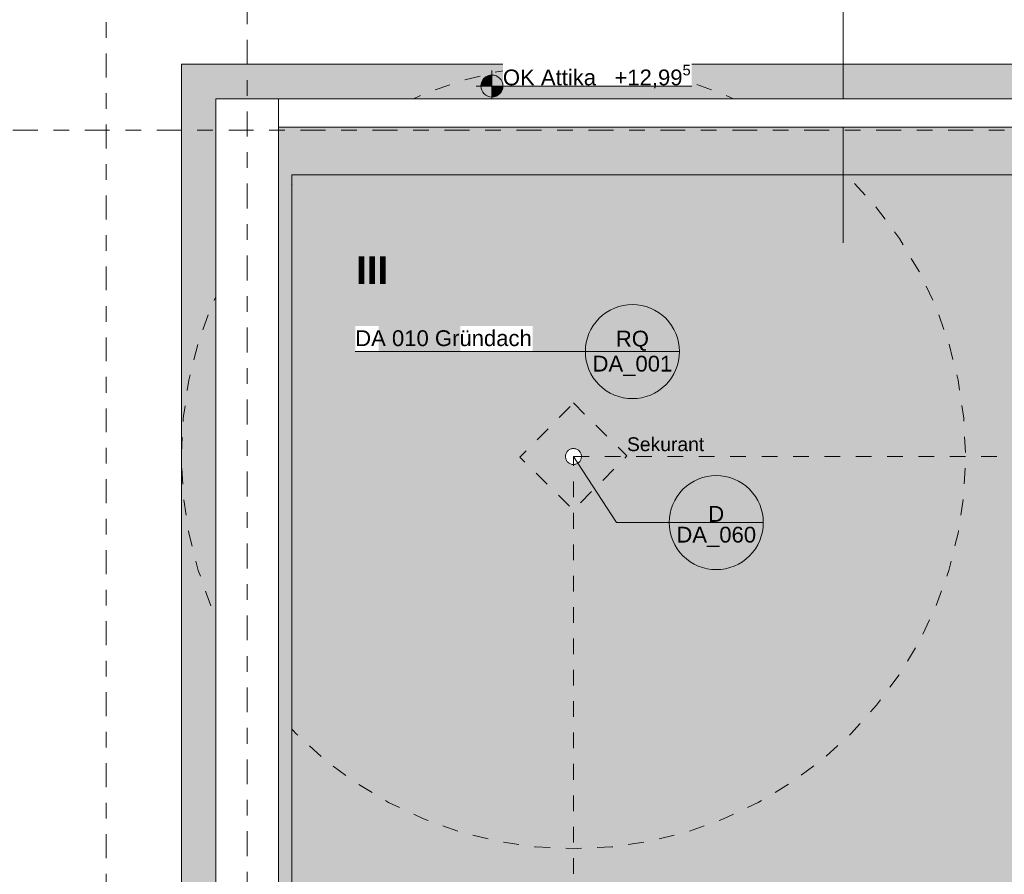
# Model space of a CAD drawing. Header units: metres. Extents: x -180 to 4, y -47 to 4.
# Tile 52 of 256: x -176.87 to -170.59, y -5.19 to 0.26. Entities that reach past the tile are written whole.
import ezdxf

# ---------------------------------------------------------------- set-up
doc = ezdxf.new("R2010")
doc.units = ezdxf.units.M
doc.header["$LTSCALE"] = 0.05
doc.header["$PDMODE"] = 1
doc.header["$PDSIZE"] = -2
for name, pattern in [('ISO-10 Strichpunktlinie', [4.699, 3.048, -0.762, 0.127, -0.762]), ('Linienart-53', [5.291531, 3.175, -1.058062, 0.352704, -0.705764]), ('VW-01 Strichlinie kurz', [1.999894, 0.999947, -0.999947])]:
    doc.linetypes.add(name, pattern=pattern)
doc.layers.get('0').update_dxf_attribs({"lineweight": 25})
for name, color, linetype, lineweight, true_color in [('30 -36 Dächer- 3 Dachbeläge', 7, 'Continuous', 15, 0x9999ff), ('30 -36 Dächer- 3 Dachbeläge Gründach', 250, 'Continuous', 9, 0x333333), ('70 -72 Beschriftung- 1 Beschriftung allgemein', 7, 'Continuous', 9, 0xff6633), ('70 -72 Beschriftung- 7 Detailverweise', 7, 'Continuous', 9, 0x00dd00), ('70 -72 Beschriftung- 7 Detailverweise Linie', 7, 'Continuous', 9, 0x00dd00), ('70 -76 Bemaßung- 2 Allgemein', 7, 'Continuous', 5, 0x6666cc)]:
    doc.layers.add(name, color=color, linetype=linetype, lineweight=lineweight, true_color=true_color)
for name, color, linetype, lineweight in [('30 -36 Dächer- 9 Sonstiges zur KG360', 7, 'VW-01 Strichlinie kurz', 9), ('60- 61 allgemeine Ausstattung- 4 Terrassen', 7, 'Continuous', 9), ('70 -71 Achsen- 1 Gebäudeachsen', 7, 'Linienart-53', 18), ('70 -72 Beschriftung- 5 Höhenkoten', 7, 'Continuous', 15), ('70 -72 Beschriftung-14 Schatten', 7, 'Continuous', 5), ('Keine', 7, 'Continuous', 9)]:
    doc.layers.add(name, color=color, linetype=linetype, lineweight=lineweight)
doc.styles.add('Arial', font='arial.ttf')
doc.styles.add('Arial (bold)', font='arialbd.ttf')
doc.dimstyles.new('k+k 1_50', dxfattribs={"dimtxt": 0.075516, "dimasz": 0.05302, "dimexe": 0.05, "dimexo": 0.15, "dimgap": 0.01, "dimtad": 1, "dimdec": 3, "dimtxsty": 'Arial', "dimblk": 'VW_SLASH', "dimblk1": 'VW_SLASH', "dimblk2": 'VW_SLASH', "dimcen": 0, "dimdle": 0.05, "dimadec": 3, "dimazin": 0, "dimtfac": 0.75, "dimtdec": 3, "dimtix": 1, "dimtmove": 0, "dimatfit": 0, "dimldrblk": 'VW_SLASH-1', "dimfxl": 0.125, "dimfxlon": 1, "dimfrac": 2, "dimtolj": 1, "dimarcsym": 0})
doc.dimstyles.new('k+k_klein', dxfattribs={"dimtxt": 0.075516, "dimasz": 0.05302, "dimexe": 0.05, "dimexo": 0.15, "dimgap": 0.005, "dimtad": 1, "dimdec": 3, "dimtxsty": 'Arial', "dimblk": 'VW_SLASH-2', "dimblk1": 'VW_SLASH-2', "dimblk2": 'VW_SLASH-2', "dimcen": 0, "dimdle": 0.025, "dimadec": 3, "dimazin": 0, "dimtfac": 0.75, "dimtdec": 3, "dimtix": 1, "dimtmove": 0, "dimatfit": 0, "dimldrblk": 'VW_FILLEDARROW', "dimfxl": 0.1, "dimfxlon": 1, "dimfrac": 2, "dimtolj": 1, "dimarcsym": 0})

# ---------------------------------------------------------------- blocks, each defined once
blk = doc.blocks.new('Gruppe-1390')
at = {"layer": '30 -36 Dächer- 9 Sonstiges zur KG360', "color": 9, "lineweight": 5, "true_color": 0xbababa, "flags": 128}
blk.add_lwpolyline([(-173.341, -0.027), (-173.096, -0.0391), (-172.8533, -0.0751), (-172.6153, -0.1347), (-172.3843, -0.2173), (-172.1625, -0.3222), (-171.9521, -0.4484), (-171.755, -0.5945), (-171.5732, -0.7593), (-171.4085, -0.9411), (-171.2623, -1.1381), (-171.1362, -1.3486), (-171.0313, -1.5703), (-170.9486, -1.8013), (-170.889, -2.0393), (-170.853, -2.282), (-170.841, -2.527), (-170.853, -2.7721), (-170.889, -3.0148), (-170.9486, -3.2528), (-171.0313, -3.4838), (-171.1362, -3.7055), (-171.2623, -3.916), (-171.4085, -4.113), (-171.5732, -4.2948), (-171.755, -4.4596), (-171.9521, -4.6057), (-172.1625, -4.7318), (-172.3843, -4.8367), (-172.6153, -4.9194), (-172.8533, -4.979), (-173.096, -5.015), (-173.341, -5.027), (-173.586, -5.015), (-173.8287, -4.979), (-174.0667, -4.9194), (-174.2977, -4.8367), (-174.5195, -4.7318), (-174.7299, -4.6057), (-174.927, -4.4596), (-175.1088, -4.2948), (-175.2735, -4.113), (-175.4197, -3.916), (-175.5458, -3.7055), (-175.6507, -3.4838), (-175.7334, -3.2528), (-175.793, -3.0148), (-175.829, -2.7721), (-175.841, -2.527), (-175.829, -2.282), (-175.793, -2.0393), (-175.7334, -1.8013), (-175.6507, -1.5703), (-175.5458, -1.3486), (-175.4197, -1.1381), (-175.2735, -0.9411), (-175.1088, -0.7593), (-174.927, -0.5945), (-174.7299, -0.4484), (-174.5195, -0.3222), (-174.2977, -0.2173), (-174.0667, -0.1347), (-173.8287, -0.0751), (-173.586, -0.0391)], close=True, dxfattribs=at)
at = {"layer": '30 -36 Dächer- 9 Sonstiges zur KG360', "lineweight": 9, "transparency": 33554687, "flags": 128}
blk.add_lwpolyline([(-173.341, -2.1858), (-172.9998, -2.5228), (-173.341, -2.8682), (-173.6822, -2.5313)], close=True, dxfattribs=at)
at = {"layer": '30 -36 Dächer- 9 Sonstiges zur KG360', "color": 7, "transparency": 33554687, "insert": (-172.9998, -2.4045), "char_height": 0.0881, "attachment_point": 1, "line_spacing_factor": 0.969685, "style": 'Arial'}
blk.add_mtext('Sekurant', dxfattribs=at)
at = {"color": 255, "linetype": 'Continuous', "transparency": 33554687}
blk.add_wipeout([(-173.3404, -2.5779), (-173.3454, -2.5777), (-173.3503, -2.577), (-173.3551, -2.5759), (-173.3599, -2.5742), (-173.3644, -2.5722), (-173.3687, -2.5696), (-173.3727, -2.5667), (-173.3765, -2.5634), (-173.3799, -2.5598), (-173.3829, -2.5558), (-173.3855, -2.5516), (-173.3877, -2.5471), (-173.3894, -2.5424), (-173.3907, -2.5376), (-173.3915, -2.5327), (-173.3918, -2.5277), (-173.3916, -2.5227), (-173.391, -2.5177), (-173.3898, -2.5129), (-173.3882, -2.5082), (-173.3861, -2.5036), (-173.3836, -2.4993), (-173.3807, -2.4953), (-173.3774, -2.4916), (-173.3737, -2.4882), (-173.3698, -2.4851), (-173.3655, -2.4825), (-173.361, -2.4803), (-173.3564, -2.4786), (-173.3515, -2.4773), (-173.3466, -2.4765), (-173.3416, -2.4762), (-173.3366, -2.4764), (-173.3317, -2.4771), (-173.3269, -2.4782), (-173.3221, -2.4799), (-173.3176, -2.4819), (-173.3133, -2.4844), (-173.3093, -2.4874), (-173.3055, -2.4907), (-173.3021, -2.4943), (-173.2991, -2.4983), (-173.2965, -2.5025), (-173.2943, -2.507), (-173.2926, -2.5117), (-173.2913, -2.5165), (-173.2905, -2.5214), (-173.2902, -2.5264), (-173.2904, -2.5314), (-173.291, -2.5363), (-173.2922, -2.5412), (-173.2938, -2.5459), (-173.2959, -2.5504), (-173.2984, -2.5547), (-173.3013, -2.5588), (-173.3046, -2.5625), (-173.3083, -2.5659), (-173.3122, -2.5689), (-173.3165, -2.5716), (-173.321, -2.5737), (-173.3256, -2.5755), (-173.3305, -2.5768), (-173.3354, -2.5775)], dxfattribs=at).dxf.layer = '30 -36 Dächer- 9 Sonstiges zur KG360'
at = {"layer": '30 -36 Dächer- 9 Sonstiges zur KG360', "linetype": 'Continuous', "transparency": 33554687, "flags": 128}
blk.add_lwpolyline([(-173.3404, -2.5779), (-173.3454, -2.5777), (-173.3503, -2.577), (-173.3551, -2.5759), (-173.3599, -2.5742), (-173.3644, -2.5722), (-173.3687, -2.5696), (-173.3727, -2.5667), (-173.3765, -2.5634), (-173.3799, -2.5598), (-173.3829, -2.5558), (-173.3855, -2.5516), (-173.3877, -2.5471), (-173.3894, -2.5424), (-173.3907, -2.5376), (-173.3915, -2.5327), (-173.3918, -2.5277), (-173.3916, -2.5227), (-173.391, -2.5177), (-173.3898, -2.5129), (-173.3882, -2.5082), (-173.3861, -2.5036), (-173.3836, -2.4993), (-173.3807, -2.4953), (-173.3774, -2.4916), (-173.3737, -2.4882), (-173.3698, -2.4851), (-173.3655, -2.4825), (-173.361, -2.4803), (-173.3564, -2.4786), (-173.3515, -2.4773), (-173.3466, -2.4765), (-173.3416, -2.4762), (-173.3366, -2.4764), (-173.3317, -2.4771), (-173.3269, -2.4782), (-173.3221, -2.4799), (-173.3176, -2.4819), (-173.3133, -2.4844), (-173.3093, -2.4874), (-173.3055, -2.4907), (-173.3021, -2.4943), (-173.2991, -2.4983), (-173.2965, -2.5025), (-173.2943, -2.507), (-173.2926, -2.5117), (-173.2913, -2.5165), (-173.2905, -2.5214), (-173.2902, -2.5264), (-173.2904, -2.5314), (-173.291, -2.5363), (-173.2922, -2.5412), (-173.2938, -2.5459), (-173.2959, -2.5504), (-173.2984, -2.5547), (-173.3013, -2.5588), (-173.3046, -2.5625), (-173.3083, -2.5659), (-173.3122, -2.5689), (-173.3165, -2.5716), (-173.321, -2.5737), (-173.3256, -2.5755), (-173.3305, -2.5768), (-173.3354, -2.5775)], close=True, dxfattribs=at)
blk = doc.blocks.new('Gruppe-1411')
at = {"layer": '70 -72 Beschriftung- 7 Detailverweise'}
blk.add_line((0.935, 0), (0.335, 0), dxfattribs=at)
at = {"layer": '70 -72 Beschriftung- 7 Detailverweise', "flags": 128}
blk.add_lwpolyline([(0.935, 0), (0.9336, -0.0294), (0.9292, -0.0585), (0.9221, -0.0871), (0.9122, -0.1148), (0.8996, -0.1414), (0.8844, -0.1667), (0.8669, -0.1903), (0.8471, -0.2121), (0.8253, -0.2319), (0.8017, -0.2494), (0.7764, -0.2646), (0.7498, -0.2772), (0.7221, -0.2871), (0.6935, -0.2942), (0.6644, -0.2986), (0.635, -0.3), (0.6056, -0.2986), (0.5765, -0.2942), (0.5479, -0.2871), (0.5202, -0.2772), (0.4936, -0.2646), (0.4683, -0.2494), (0.4447, -0.2319), (0.4229, -0.2121), (0.4031, -0.1903), (0.3856, -0.1667), (0.3704, -0.1414), (0.3578, -0.1148), (0.3479, -0.0871), (0.3408, -0.0585), (0.3364, -0.0294), (0.335, 0), (0.3364, 0.0294), (0.3408, 0.0585), (0.3479, 0.0871), (0.3578, 0.1148), (0.3704, 0.1414), (0.3856, 0.1667), (0.4031, 0.1903), (0.4229, 0.2121), (0.4447, 0.2319), (0.4683, 0.2494), (0.4936, 0.2646), (0.5202, 0.2772), (0.5479, 0.2871), (0.5765, 0.2942), (0.6056, 0.2986), (0.635, 0.3), (0.6644, 0.2986), (0.6935, 0.2942), (0.7221, 0.2871), (0.7498, 0.2772), (0.7764, 0.2646), (0.8017, 0.2494), (0.8253, 0.2319), (0.8471, 0.2121), (0.8669, 0.1903), (0.8844, 0.1667), (0.8996, 0.1414), (0.9122, 0.1148), (0.9221, 0.0871), (0.9292, 0.0585), (0.9336, 0.0294)], close=True, dxfattribs=at)
at = {"layer": '70 -72 Beschriftung- 7 Detailverweise'}
blk.add_point((0.635, 0), dxfattribs=at)
at = {"layer": '70 -72 Beschriftung- 7 Detailverweise', "line_spacing_factor": 0.96878, "style": 'Arial'}
for s, insert, char_height, attachment_point in [('D', (0.635, 0.0046), 0.1007, 8), ('DA_000', (0.635, -0.0267), 0.10069, 2)]:
    blk.add_mtext(s, dxfattribs=dict(at, insert=insert, char_height=char_height, attachment_point=attachment_point))
blk = doc.blocks.new('Referenzmarkierung-104')
at = {"layer": '70 -72 Beschriftung- 7 Detailverweise', "transparency": 33554687}
for q in [(-1.4805, 0), (0.635, 0)]:
    blk.add_line((0, 0), q, dxfattribs=at)
at = {"layer": '70 -72 Beschriftung- 7 Detailverweise', "color": 7, "transparency": 33554687}
blk.add_blockref('Gruppe-1411', (0, 0), dxfattribs=at)
blk = doc.blocks.new('Gruppe-1417')
at = {"layer": '70 -72 Beschriftung- 7 Detailverweise'}
blk.add_line((0.935, 0), (0.335, 0), dxfattribs=at)
at = {"layer": '70 -72 Beschriftung- 7 Detailverweise', "flags": 128}
blk.add_lwpolyline([(0.935, 0), (0.9336, -0.0294), (0.9292, -0.0585), (0.9221, -0.0871), (0.9122, -0.1148), (0.8996, -0.1414), (0.8844, -0.1667), (0.8669, -0.1903), (0.8471, -0.2121), (0.8253, -0.2319), (0.8017, -0.2494), (0.7764, -0.2646), (0.7498, -0.2772), (0.7221, -0.2871), (0.6935, -0.2942), (0.6644, -0.2986), (0.635, -0.3), (0.6056, -0.2986), (0.5765, -0.2942), (0.5479, -0.2871), (0.5202, -0.2772), (0.4936, -0.2646), (0.4683, -0.2494), (0.4447, -0.2319), (0.4229, -0.2121), (0.4031, -0.1903), (0.3856, -0.1667), (0.3704, -0.1414), (0.3578, -0.1148), (0.3479, -0.0871), (0.3408, -0.0585), (0.3364, -0.0294), (0.335, 0), (0.3364, 0.0294), (0.3408, 0.0585), (0.3479, 0.0871), (0.3578, 0.1148), (0.3704, 0.1414), (0.3856, 0.1667), (0.4031, 0.1903), (0.4229, 0.2121), (0.4447, 0.2319), (0.4683, 0.2494), (0.4936, 0.2646), (0.5202, 0.2772), (0.5479, 0.2871), (0.5765, 0.2942), (0.6056, 0.2986), (0.635, 0.3), (0.6644, 0.2986), (0.6935, 0.2942), (0.7221, 0.2871), (0.7498, 0.2772), (0.7764, 0.2646), (0.8017, 0.2494), (0.8253, 0.2319), (0.8471, 0.2121), (0.8669, 0.1903), (0.8844, 0.1667), (0.8996, 0.1414), (0.9122, 0.1148), (0.9221, 0.0871), (0.9292, 0.0585), (0.9336, 0.0294)], close=True, dxfattribs=at)
at = {"layer": '70 -72 Beschriftung- 7 Detailverweise'}
blk.add_point((0.635, 0), dxfattribs=at)
at = {"layer": '70 -72 Beschriftung- 7 Detailverweise', "char_height": 0.10069, "line_spacing_factor": 0.96878, "style": 'Arial'}
for s, insert, attachment_point in [('RQ', (0.635, 0.0046), 8), ('DA_001', (0.635, -0.0267), 2)]:
    blk.add_mtext(s, dxfattribs=dict(at, insert=insert, attachment_point=attachment_point))
blk = doc.blocks.new('Referenzmarkierung-110')
at = {"layer": '70 -72 Beschriftung- 7 Detailverweise', "transparency": 33554687}
for q in [(-1.1324, 0), (0.635, 0)]:
    blk.add_line((0, 0), q, dxfattribs=at)
at = {"layer": '70 -72 Beschriftung- 7 Detailverweise', "color": 7, "transparency": 33554687}
blk.add_blockref('Gruppe-1417', (0, 0), dxfattribs=at)
blk = doc.blocks.new('Gruppe-1433')
at = {"layer": '30 -36 Dächer- 3 Dachbeläge Gründach', "linetype": 'Continuous', "lineweight": 0, "true_color": 0xe7eedf, "transparency": 33554687}
blk.add_hatch(color=254, dxfattribs=at).paths.add_polyline_path([(-175.136, -0.732), (-160.506, -0.732), (-160.506, -11.412), (-175.136, -11.412)])
at = {"layer": '30 -36 Dächer- 3 Dachbeläge Gründach', "flags": 128}
blk.add_lwpolyline([(-175.136, -0.732), (-160.506, -0.732), (-160.506, -11.412), (-175.136, -11.412)], close=True, dxfattribs=at)
at = {"layer": 'Keine', "color": 7}
blk.add_blockref('Gruppe-1390', (0, 0), dxfattribs=at)
at = {"layer": '70 -72 Beschriftung- 5 Höhenkoten', "linetype": 'Continuous', "lineweight": 0}
h = blk.add_hatch(color=7, dxfattribs=at)
edge = h.paths.add_edge_path()
edge.add_arc((-173.861, -0.1656), 0.07, 90, 180)
edge.add_line((-173.931, -0.1656), (-173.861, -0.1656))
edge.add_line((-173.861, -0.1656), (-173.861, -0.0956))
at = {"layer": '70 -72 Beschriftung- 5 Höhenkoten', "flags": 128}
for points in [[(-173.861, -0.0956, 0.414214), (-173.931, -0.1656), (-173.861, -0.1656)], [(-173.931, -0.1656, 0.414214), (-173.861, -0.2356), (-173.861, -0.1656)]]:
    blk.add_lwpolyline(points, format="xyb", close=True, dxfattribs=at)
at = {"layer": '70 -72 Beschriftung- 1 Beschriftung allgemein', "insert": (-174.5218, -1.2518), "char_height": 0.17621, "attachment_point": 3, "rotation": 0, "line_spacing_factor": 0.970891, "style": 'Arial (bold)'}
blk.add_mtext('III', dxfattribs=at)
at = {"color": 255, "lineweight": 9}
blk.add_wipeout([(-167.8062, -0.277), (-167.8062, -0.732), (-175.136, -0.732), (-175.136, -11.412), (-167.8062, -11.412), (-167.8062, -11.867), (-175.591, -11.867), (-175.591, -0.277)], dxfattribs=at).dxf.layer = '30 -36 Dächer- 3 Dachbeläge'
at = {"layer": '30 -36 Dächer- 3 Dachbeläge', "linetype": 'Continuous', "lineweight": 9}
h = blk.add_hatch(dxfattribs=at)
h.set_pattern_fill('{914A209A-ED12-11EE-87B6-5CE', style=0, pattern_type=2)
h.set_pattern_definition([(-22, (-159.863306, -7.597042), (-0.018555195, 0.04226461), [0.000625, -0.061875]), (14, (-159.855057, -7.619718), (-0.03711039, -0.027832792), [0.000625, -0.030625]), (-3.77456, (-159.91382, -7.63415), (-0.01958604, 0.06597403), [0.00028186, -0.09367194]), (-68, (-159.74373, -7.57024), (0.1926424, 0.04408), [0.0002813, -0.0934688]), (96, (-159.87774, -7.661983), (-0.03610527, -0.06319548), [0.0005625, -0.0931875]), (132, (-159.849908, -7.63828), (0.04020292, 0.004123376), [0.0003125, -0.0621875]), (-17, (-159.88186, -7.62178), (0.0930531, 0.02892868), [0.000625, -0.061875]), (-145, (-159.876705, -7.616625), (0.06266964, -0.04009224), [0.000625, -0.061875]), (-137, (-159.89114, -7.613533), (0.0494443, -0.02123569), [0.000625, -0.061875])])
h.paths.add_polyline_path([(-160.051, -0.277), (-175.591, -0.277), (-175.591, -11.867), (-160.051, -11.867)])
h.paths.add_polyline_path([(-175.136, -0.732), (-160.506, -0.732), (-160.506, -11.412), (-175.136, -11.412)])
at = {"layer": '30 -36 Dächer- 3 Dachbeläge', "lineweight": 9, "flags": 128}
for points in [[(-160.051, -0.277), (-175.591, -0.277), (-175.591, -11.867), (-160.051, -11.867)], [(-175.136, -0.732), (-160.506, -0.732), (-160.506, -11.412), (-175.136, -11.412)]]:
    blk.add_lwpolyline(points, close=True, dxfattribs=at)
at = {"layer": '30 -36 Dächer- 9 Sonstiges zur KG360', "color": 7, "linetype": 'VW-01 Strichlinie kurz', "lineweight": 9, "transparency": 33554687, "flags": 128}
blk.add_lwpolyline([(-173.341, -2.527), (-162.301, -2.527), (-162.301, -9.617), (-173.341, -9.617)], close=True, dxfattribs=at)
at = {"layer": '70 -72 Beschriftung- 5 Höhenkoten'}
blk.add_line((-173.861, -0.2656), (-173.861, -0.0656), dxfattribs=at)
at = {"layer": '70 -72 Beschriftung- 7 Detailverweise', "transparency": 33554687}
for p, q in [((-171.621, 0.315), (-171.621, -1.1656)), ((-173.0657, -2.948), (-173.341, -2.527)), ((-173.0657, -2.948), (-172.4307, -2.948))]:
    blk.add_line(p, q, dxfattribs=at)
at = {"layer": '70 -72 Beschriftung- 7 Detailverweise'}
for p, q in [((-172.6652, -1.858), (-173.2652, -1.858)), ((-172.1307, -2.948), (-172.7307, -2.948))]:
    blk.add_line(p, q, dxfattribs=at)
at = {"layer": '70 -72 Beschriftung- 7 Detailverweise', "flags": 128}
for points in [[(-172.6652, -1.858), (-172.6666, -1.8874), (-172.671, -1.9165), (-172.6781, -1.9451), (-172.688, -1.9728), (-172.7006, -1.9994), (-172.7158, -2.0247), (-172.7333, -2.0483), (-172.7531, -2.0701), (-172.7749, -2.0899), (-172.7985, -2.1074), (-172.8238, -2.1226), (-172.8504, -2.1352), (-172.8781, -2.1451), (-172.9067, -2.1522), (-172.9358, -2.1566), (-172.9652, -2.158), (-172.9946, -2.1566), (-173.0237, -2.1522), (-173.0523, -2.1451), (-173.08, -2.1352), (-173.1066, -2.1226), (-173.1319, -2.1074), (-173.1555, -2.0899), (-173.1773, -2.0701), (-173.1971, -2.0483), (-173.2146, -2.0247), (-173.2298, -1.9994), (-173.2424, -1.9728), (-173.2523, -1.9451), (-173.2594, -1.9165), (-173.2638, -1.8874), (-173.2652, -1.858), (-173.2638, -1.8286), (-173.2594, -1.7995), (-173.2523, -1.7709), (-173.2424, -1.7432), (-173.2298, -1.7166), (-173.2146, -1.6913), (-173.1971, -1.6677), (-173.1773, -1.6459), (-173.1555, -1.6261), (-173.1319, -1.6086), (-173.1066, -1.5934), (-173.08, -1.5808), (-173.0523, -1.5709), (-173.0237, -1.5638), (-172.9946, -1.5594), (-172.9652, -1.558), (-172.9358, -1.5594), (-172.9067, -1.5638), (-172.8781, -1.5709), (-172.8504, -1.5808), (-172.8238, -1.5934), (-172.7985, -1.6086), (-172.7749, -1.6261), (-172.7531, -1.6459), (-172.7333, -1.6677), (-172.7158, -1.6913), (-172.7006, -1.7166), (-172.688, -1.7432), (-172.6781, -1.7709), (-172.671, -1.7995), (-172.6666, -1.8286)], [(-172.1307, -2.948), (-172.1321, -2.9774), (-172.1365, -3.0065), (-172.1436, -3.0351), (-172.1535, -3.0628), (-172.1661, -3.0894), (-172.1813, -3.1147), (-172.1988, -3.1383), (-172.2186, -3.1601), (-172.2404, -3.1799), (-172.264, -3.1974), (-172.2893, -3.2126), (-172.3159, -3.2252), (-172.3436, -3.2351), (-172.3722, -3.2422), (-172.4013, -3.2466), (-172.4307, -3.248), (-172.4601, -3.2466), (-172.4892, -3.2422), (-172.5178, -3.2351), (-172.5455, -3.2252), (-172.5721, -3.2126), (-172.5974, -3.1974), (-172.621, -3.1799), (-172.6428, -3.1601), (-172.6626, -3.1383), (-172.6801, -3.1147), (-172.6953, -3.0894), (-172.7079, -3.0628), (-172.7178, -3.0351), (-172.7249, -3.0065), (-172.7293, -2.9774), (-172.7307, -2.948), (-172.7293, -2.9186), (-172.7249, -2.8895), (-172.7178, -2.8609), (-172.7079, -2.8332), (-172.6953, -2.8066), (-172.6801, -2.7813), (-172.6626, -2.7577), (-172.6428, -2.7359), (-172.621, -2.7161), (-172.5974, -2.6986), (-172.5721, -2.6834), (-172.5455, -2.6708), (-172.5178, -2.6609), (-172.4892, -2.6538), (-172.4601, -2.6494), (-172.4307, -2.648), (-172.4013, -2.6494), (-172.3722, -2.6538), (-172.3436, -2.6609), (-172.3159, -2.6708), (-172.2893, -2.6834), (-172.264, -2.6986), (-172.2404, -2.7161), (-172.2186, -2.7359), (-172.1988, -2.7577), (-172.1813, -2.7813), (-172.1661, -2.8066), (-172.1535, -2.8332), (-172.1436, -2.8609), (-172.1365, -2.8895), (-172.1321, -2.9186)]]:
    blk.add_lwpolyline(points, close=True, dxfattribs=at)
at = {"layer": '70 -72 Beschriftung- 7 Detailverweise'}
for p in [(-172.9652, -1.858), (-172.4307, -2.948)]:
    blk.add_point(p, dxfattribs=at)
at = {"layer": '70 -72 Beschriftung- 7 Detailverweise', "rotation": 90}
blk.add_blockref('Referenzmarkierung-104', (-171.621, 0.315), dxfattribs=at)
at = {"layer": '70 -72 Beschriftung- 7 Detailverweise'}
blk.add_blockref('Referenzmarkierung-110', (-173.6002, -1.858), dxfattribs=at)
at = {"layer": '70 -72 Beschriftung- 7 Detailverweise', "line_spacing_factor": 0.96878, "style": 'Arial'}
for s, insert, char_height, attachment_point in [('RQ', (-172.9652, -1.8534), 0.10069, 8), ('DA_001', (-172.9652, -1.8847), 0.10069, 2), ('D', (-172.4307, -2.9434), 0.1007, 8), ('DA_060', (-172.4307, -2.9747), 0.10069, 2)]:
    blk.add_mtext(s, dxfattribs=dict(at, insert=insert, char_height=char_height, attachment_point=attachment_point))
at = {"color": 255, "linetype": 'Continuous'}
blk.add_wipeout([(-174.7326, -1.858), (-173.6002, -1.858), (-173.6002, -1.6957), (-174.7326, -1.6957)], dxfattribs=at).dxf.layer = '70 -72 Beschriftung- 5 Höhenkoten'
at = {"layer": '30 -36 Dächer- 3 Dachbeläge', "linetype": 'Continuous', "lineweight": 0, "transparency": 33554687}
h = blk.add_hatch(color=254, dxfattribs=at)
h.paths.add_polyline_path([(-175.841, -12.117), (-159.801, -12.117), (-159.801, -0.027), (-175.841, -0.027)])
h.paths.add_polyline_path([(-160.051, -0.277), (-160.051, -11.867), (-175.591, -11.867), (-175.591, -0.277)])
at = {"layer": '30 -36 Dächer- 3 Dachbeläge', "flags": 128}
for points in [[(-175.841, -12.117), (-159.801, -12.117), (-159.801, -0.027), (-175.841, -0.027)], [(-160.051, -0.277), (-160.051, -11.867), (-175.591, -11.867), (-175.591, -0.277)]]:
    blk.add_lwpolyline(points, close=True, dxfattribs=at)
at = {"layer": '70 -72 Beschriftung- 7 Detailverweise', "transparency": 33554687}
for q in [(-174.7326, -1.858), (-172.9652, -1.858)]:
    blk.add_line((-173.6002, -1.858), q, dxfattribs=at)
at = {"layer": '70 -72 Beschriftung- 5 Höhenkoten', "insert": (-174.7326, -1.7224), "char_height": 0.100689, "attachment_point": 1, "line_spacing_factor": 0.96878, "style": 'Arial'}
blk.add_mtext('DA 010 Gründach', dxfattribs=at)
at = {"color": 255, "linetype": 'Continuous'}
blk.add_wipeout([(-173.791, -0.1656), (-172.5865, -0.1656), (-172.5865, -0.0033), (-173.791, -0.0033)], dxfattribs=at).dxf.layer = '70 -72 Beschriftung- 5 Höhenkoten'
at = {"layer": '70 -72 Beschriftung- 5 Höhenkoten', "linetype": 'Continuous', "lineweight": 0}
h = blk.add_hatch(color=7, dxfattribs=at)
edge = h.paths.add_edge_path()
edge.add_arc((-173.861, -0.1656), 0.07, 270, 360)
edge.add_line((-173.791, -0.1656), (-173.861, -0.1656))
edge.add_line((-173.861, -0.1656), (-173.861, -0.2356))
at = {"layer": '70 -72 Beschriftung- 5 Höhenkoten'}
blk.add_line((-173.961, -0.1656), (-172.5865, -0.1656), dxfattribs=at)
at = {"layer": '70 -72 Beschriftung- 5 Höhenkoten', "flags": 128}
for points in [[(-173.791, -0.1656, 0.414214), (-173.861, -0.0956), (-173.861, -0.1656)], [(-173.861, -0.2356, 0.414214), (-173.791, -0.1656), (-173.861, -0.1656)]]:
    blk.add_lwpolyline(points, format="xyb", close=True, dxfattribs=at)
at = {"layer": '70 -72 Beschriftung- 5 Höhenkoten', "insert": (-173.791, -0.03), "char_height": 0.100689, "attachment_point": 1, "line_spacing_factor": 0.96878, "style": 'Arial'}
blk.add_mtext('\\A1;OK Attika   +12,99{\\H0.6667x;\\S5^ ;}', dxfattribs=at)
blk = doc.blocks.new('Gruppe-1438')
at = {"layer": '70 -72 Beschriftung-14 Schatten', "linetype": 'Continuous', "lineweight": 0, "transparency": 33554495}
h = blk.add_hatch(color=7, dxfattribs=at)
h.paths.add_polyline_path([(-99.3181, -9.9923), (-99.7998, -11.277), (-99.381, -11.277), (-99.381, -11.1), (-83.518, -11.1), (-83.518, -8.7228), (-97.7878, -8.7228), (-97.4287, -7.9275), (-97.4287, 0.15), (-97.9487, 0.15), (-97.9487, -7.7933), (-105.0287, -7.7933), (-105.0287, 0.15), (-105.5487, 0.15), (-105.5487, -7.7933), (-112.6287, -7.7933), (-112.6287, 0.15), (-113.1487, 0.15), (-113.1487, -7.7933), (-120.2287, -7.7933), (-120.2287, 0.15), (-120.7487, 0.15), (-120.7487, -7.7933), (-127.8287, -7.7933), (-127.8287, 0.15), (-128.3487, 0.15), (-128.3487, -7.7933), (-135.4287, -7.7933), (-135.4287, 0.15), (-135.9487, 0.15), (-135.9487, -7.7933), (-143.0287, -7.7933), (-143.0287, 0.15), (-143.5487, 0.15), (-143.5487, -7.7933), (-150.6287, -7.7933), (-150.6287, 0.15), (-151.1487, 0.15), (-151.1487, -7.7933), (-158.2287, -7.7933), (-158.2287, 0.15), (-158.7487, 0.15), (-158.7487, -0.087), (-159.801, -0.087), (-159.801, -9.1985), (-166.4632, -9.1985), (-166.4632, -0.057), (-166.9832, -0.057), (-166.9832, -9.1985), (-174.0632, -9.1985), (-174.0632, -0.027), (-174.5832, -0.027), (-174.5832, -9.1985), (-175.221, -10.6111), (-175.221, -11.897), (-174.0632, -9.3327), (-167.0438, -9.3327), (-167.621, -10.6111), (-167.621, -11.897), (-166.4632, -9.3327), (-159.801, -9.3327), (-159.801, -10.1239), (-160.021, -10.6111), (-160.021, -11.897), (-159.831, -11.4762), (-159.831, -12.1155), (-158.8723, -9.9923), (-152.1416, -9.9923), (-152.421, -10.6111), (-152.421, -11.897), (-151.561, -9.9923), (-144.5416, -9.9923), (-144.821, -10.6111), (-144.821, -11.897), (-143.961, -9.9923), (-136.9416, -9.9923), (-137.221, -10.6111), (-137.221, -11.897), (-136.361, -9.9923), (-129.3416, -9.9923), (-129.621, -10.6111), (-129.621, -11.897), (-128.761, -9.9923), (-121.7416, -9.9923), (-122.021, -10.6111), (-122.021, -11.897), (-121.161, -9.9923), (-114.1416, -9.9923), (-114.421, -10.6111), (-114.421, -11.897), (-113.561, -9.9923), (-106.5416, -9.9923), (-106.821, -10.6111), (-106.821, -11.897), (-105.961, -9.9923)])
h.paths.add_polyline_path([(-151.2093, -7.9275), (-152.081, -9.8581), (-158.8117, -9.8581), (-158.7093, -9.6311), (-158.7093, -8.9919), (-158.2287, -7.9275)])
h.paths.add_polyline_path([(-99.2677, -9.8581), (-105.9004, -9.8581), (-105.0287, -7.9275), (-98.0093, -7.9275), (-98.3684, -8.7228), (-98.8421, -8.7228)])
h.paths.add_polyline_path([(-112.6287, -7.9275), (-105.6093, -7.9275), (-106.481, -9.8581), (-113.5004, -9.8581)])
h.paths.add_polyline_path([(-120.2287, -7.9275), (-113.2093, -7.9275), (-114.081, -9.8581), (-121.1004, -9.8581)])
h.paths.add_polyline_path([(-127.8287, -7.9275), (-120.8093, -7.9275), (-121.681, -9.8581), (-128.7004, -9.8581)])
h.paths.add_polyline_path([(-135.4287, -7.9275), (-128.4093, -7.9275), (-129.281, -9.8581), (-136.3004, -9.8581)])
h.paths.add_polyline_path([(-143.0287, -7.9275), (-136.0093, -7.9275), (-136.881, -9.8581), (-143.9004, -9.8581)])
h.paths.add_polyline_path([(-150.6287, -7.9275), (-143.6093, -7.9275), (-144.481, -9.8581), (-151.5004, -9.8581)])
at = {"color": 255, "lineweight": 9}
blk.add_wipeout([(-175.621, -0.247), (-175.221, -0.247), (-175.221, -11.897), (-175.621, -11.897)], dxfattribs=at).dxf.layer = '60- 61 allgemeine Ausstattung- 4 Terrassen'
at = {"layer": '60- 61 allgemeine Ausstattung- 4 Terrassen', "lineweight": 9, "flags": 128}
blk.add_lwpolyline([(-175.621, -0.247), (-175.221, -0.247), (-175.221, -11.897), (-175.621, -11.897)], close=True, dxfattribs=at)
at = {"color": 255, "lineweight": 9}
blk.add_wipeout([(-175.221, -0.247), (-168.021, -0.247), (-168.021, -0.427), (-175.221, -0.427)], dxfattribs=at).dxf.layer = '60- 61 allgemeine Ausstattung- 4 Terrassen'
at = {"layer": '60- 61 allgemeine Ausstattung- 4 Terrassen', "lineweight": 9, "flags": 128}
blk.add_lwpolyline([(-175.221, -0.247), (-168.021, -0.247), (-168.021, -0.427), (-175.221, -0.427)], close=True, dxfattribs=at)
blk = doc.blocks.new('_Dach_2D (2D)')
at = {"layer": '70 -72 Beschriftung- 1 Beschriftung allgemein', "color": 7}
blk.add_blockref('Gruppe-1433', (0, 0), dxfattribs=at)
at = {"layer": '60- 61 allgemeine Ausstattung- 4 Terrassen', "color": 7}
blk.add_blockref('Gruppe-1438', (0, 0), dxfattribs=at)
blk = doc.blocks.new('VW_SLASH-2')
at = {"color": 0, "linetype": 'ByBlock', "lineweight": -2, "transparency": 16777216}
blk.add_line((0.47, 0), (-1, 0), dxfattribs=at)
at = {"color": 0, "lineweight": 5, "transparency": 16777216, "flags": 128}
blk.add_lwpolyline([(0.5, 0.5), (-0.5, -0.5)], dxfattribs=at)
blk = doc.blocks.new('*D2238')
at = {"layer": '70 -76 Bemaßung- 2 Allgemein', "color": 0, "lineweight": -2}
for p, q in [((-176.018, 2.3), (-176.018, 2.45)), ((-175.421, 2.3), (-175.421, 2.45)), ((-175.474, 2.4), (-175.965, 2.4))]:
    blk.add_line(p, q, dxfattribs=at)
at = {"layer": 'Defpoints', "color": 0}
for p in [(-176.018, 2.4), (-175.421, 1.4), (-176.018, -0.487)]:
    blk.add_point(p, dxfattribs=at)
at = {"layer": '70 -76 Bemaßung- 2 Allgemein', "color": 0, "lineweight": -2, "xscale": 0.05302001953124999, "yscale": 0.05302001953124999, "zscale": 0.05302001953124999, "rotation": 180}
blk.add_blockref('VW_SLASH-2', (-176.018, 2.4), dxfattribs=at)
at = {"layer": '70 -76 Bemaßung- 2 Allgemein', "color": 0, "lineweight": -2, "xscale": 0.05302001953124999, "yscale": 0.05302001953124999, "zscale": 0.05302001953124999}
blk.add_blockref('VW_SLASH-2', (-175.421, 2.4), dxfattribs=at)
at = {"layer": '70 -76 Bemaßung- 2 Allgemein', "color": 0, "insert": (-175.7195, 2.4723), "char_height": 0.100689, "attachment_point": 5, "style": 'Arial'}
blk.add_mtext('\\A1;59\\S7^ ;', dxfattribs=at)
blk = doc.blocks.new('VW_FILLEDARROW')
at = {"linetype": 'Continuous', "lineweight": 0, "transparency": 16777216}
blk.add_hatch(color=0, dxfattribs=at).paths.add_polyline_path([(-2.83, 0.76), (0, 0), (-2.83, -0.76)])
at = {"color": 0, "lineweight": 5, "transparency": 16777216, "flags": 128}
blk.add_lwpolyline([(-2.83, 0.76), (0, 0), (-2.83, -0.76)], close=True, dxfattribs=at)
blk = doc.blocks.new('VW_SLASH')
at = {"color": 0, "linetype": 'ByBlock', "lineweight": -2, "transparency": 16777216}
blk.add_line((0.94, 0), (-1, 0), dxfattribs=at)
at = {"color": 0, "lineweight": 20, "transparency": 16777216, "flags": 128}
blk.add_lwpolyline([(0.5, 0.5), (-0.5, -0.5)], dxfattribs=at)
blk = doc.blocks.new('*D2252')
at = {"layer": '70 -76 Bemaßung- 2 Allgemein', "color": 0, "lineweight": -2}
for p, q in [((-178.143, 0.15), (-178.318, 0.15)), ((-178.268, -0.394), (-178.268, 0.0969)), ((-178.143, -0.447), (-178.318, -0.447))]:
    blk.add_line(p, q, dxfattribs=at)
at = {"layer": 'Defpoints', "color": 0}
for p in [(-178.268, 0.15), (-175.381, 0.15), (-175.421, -0.447)]:
    blk.add_point(p, dxfattribs=at)
at = {"layer": '70 -76 Bemaßung- 2 Allgemein', "color": 0, "lineweight": -2, "xscale": 0.05302001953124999, "yscale": 0.05302001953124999, "zscale": 0.05302001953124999}
for p, rotation in [((-178.268, 0.15), 90), ((-178.268, -0.447), 270)]:
    blk.add_blockref('VW_SLASH', p, dxfattribs=dict(at, rotation=rotation))
at = {"layer": '70 -76 Bemaßung- 2 Allgemein', "color": 0, "insert": (-178.3453, -0.1485), "char_height": 0.100689, "attachment_point": 5, "rotation": 90, "style": 'Arial'}
blk.add_mtext('\\A1;59\\S7^ ;', dxfattribs=at)
blk = doc.blocks.new('VW_SLASH-1')
at = {"color": 0, "linetype": 'ByBlock', "lineweight": -2, "transparency": 16777216}
blk.add_line((0.94, 0), (-1, 0), dxfattribs=at)
at = {"color": 0, "lineweight": 5, "transparency": 16777216, "flags": 128}
blk.add_lwpolyline([(0.5, 0.5), (-0.5, -0.5)], dxfattribs=at)
blk = doc.blocks.new('*D2253')
at = {"layer": '70 -76 Bemaßung- 2 Allgemein', "color": 0, "lineweight": -2}
for p, q in [((-178.143, -0.447), (-178.318, -0.447)), ((-178.268, -11.644), (-178.268, -0.5001)), ((-178.143, -11.697), (-178.318, -11.697))]:
    blk.add_line(p, q, dxfattribs=at)
at = {"layer": 'Defpoints', "color": 0}
for p in [(-178.268, -0.447), (-175.421, -0.447), (-176.5953, -11.697)]:
    blk.add_point(p, dxfattribs=at)
at = {"layer": '70 -76 Bemaßung- 2 Allgemein', "color": 0, "lineweight": -2, "xscale": 0.05302001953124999, "yscale": 0.05302001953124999, "zscale": 0.05302001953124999}
for p, rotation in [((-178.268, -0.447), 90), ((-178.268, -11.697), 270)]:
    blk.add_blockref('VW_SLASH', p, dxfattribs=dict(at, rotation=rotation))
at = {"layer": '70 -76 Bemaßung- 2 Allgemein', "color": 0, "insert": (-178.3385, -6.072), "char_height": 0.10069, "attachment_point": 5, "rotation": 90, "style": 'Arial'}
blk.add_mtext('\\A1;11,25', dxfattribs=at)
blk = doc.blocks.new('_Achsen (3D)')
at = {"layer": '70 -71 Achsen- 1 Gebäudeachsen', "transparency": 33554687}
for p, q in [((-175.421, 3.8), (-175.421, -46.172)), ((-179.668, -0.447), (3.826, -0.447))]:
    blk.add_line(p, q, dxfattribs=at)
blk = doc.blocks.new('Gruppe-1912')
at = {"layer": '70 -76 Bemaßung- 2 Allgemein'}
dim = blk.add_linear_dim(base=(-176.01799996, 2.39995802), p1=(-175.42099996, 1.39995802), p2=(-176.01799996, -0.48704198), text='59\\S7^ ;', dimstyle='k+k_klein', override={"dimtxt": 0.100689, "dimgap": 0.005, "dimdec": 8, "dimpost": '<>', "dimtxsty": 'Arial', "dimtmove": 2}, dxfattribs=at)
dim.commit()
dim.dimension.update_dxf_attribs({"geometry": '*D2238', "text_midpoint": (-175.71949996, 2.47228517)})
blk = doc.blocks.new('Gruppe-1913')
at = {"layer": '70 -76 Bemaßung- 2 Allgemein'}
for base, p1, p2, text, picture, middle in [((-178.26799996, 0.14995802), (-175.42099996, -0.44704198), (-175.38099996, 0.14995802), '59\\S7^ ;', '*D2252', (-178.34532711, -0.14854198)), ((-178.26799996, -0.44704198), (-176.59530563, -11.69704198), (-175.42099996, -0.44704198), '11,25', '*D2253', (-178.3384635, -6.07204198))]:
    dim = blk.add_linear_dim(base=base, p1=p1, p2=p2, angle=270, text=text, dimstyle='k+k 1_50', override={"dimtxt": 0.100689, "dimgap": 0.01, "dimdec": 8, "dimpost": '<>', "dimtxsty": 'Arial', "dimtmove": 2}, dxfattribs=at)
    dim.commit()
    dim.dimension.update_dxf_attribs({"geometry": picture, "text_midpoint": middle})
blk = doc.blocks.new('_Dach_2D Bemaßung_ Beschriftung (2D)')
at = {"layer": '70 -72 Beschriftung- 7 Detailverweise Linie', "linetype": 'ISO-10 Strichpunktlinie', "flags": 128}
blk.add_lwpolyline([(-176.32, 0.3208767), (-99.01, 0.3208767), (-99.01, -12.16), (-176.32, -12.16)], close=True, dxfattribs=at)
at = {"layer": '70 -76 Bemaßung- 2 Allgemein'}
for name in ['Gruppe-1912', 'Gruppe-1913']:
    blk.add_blockref(name, (0, 0), dxfattribs=at)

msp = doc.modelspace()

# ---------------------------------------------------------------- block references
at = {"layer": 'Keine', "color": 1}
msp.add_blockref('_Dach_2D (2D)', (0, 0), dxfattribs=at)

# ---------------------------------------------------------------- next in the draw order: block references
msp.add_blockref('_Dach_2D Bemaßung_ Beschriftung (2D)', (0, 0), dxfattribs=at)

# ---------------------------------------------------------------- next in the draw order: block references
msp.add_blockref('_Achsen (3D)', (0, 0), dxfattribs=at)

doc.saveas('drawing.dxf')
